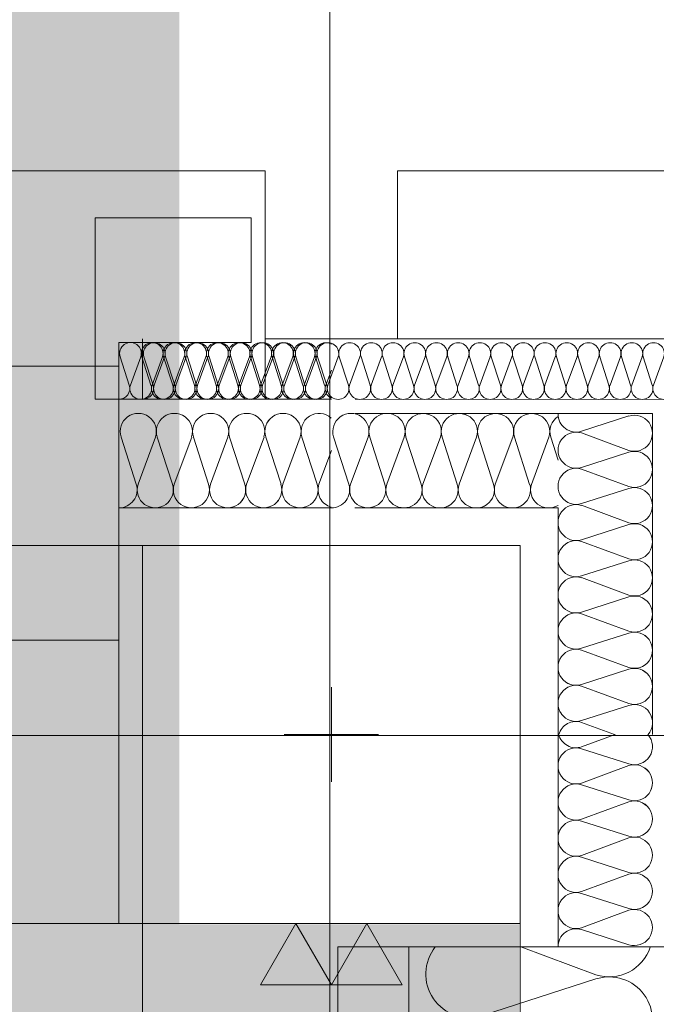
# Model space of a CAD drawing. Extents: x -620 to 300, y 62 to 1112.
# Tile 79 of 95: x -462 to -449, y 994 to 1015. Entities that reach past the tile are written whole.
import ezdxf
from ezdxf.lldxf.tags import DXFTag

# ---------------------------------------------------------------- set-up
doc = ezdxf.new("R2010")
doc.units = 0
doc.layers.get('0').update_dxf_attribs({"lineweight": 13})
for name, color, linetype, lineweight, true_color in [('30 -33 Aussenwände- 3 Aussenstützen', 7, 'Continuous', 50, 0x0000dd), ('30 -33 Aussenwände- 7 Fassade_ Elemente', 7, 'Continuous', 9, 0x00aacc), ('30 -35 Decken- 1 Konstruktion-Träger- Stahlbeton', 7, 'grob-A06G9S5M8I', 13, 0x33aa00), ('70 -72 Beschriftung- 1 Beschriftung allgemein', 7, 'Continuous', 9, 0xff6633), ('70 -72 Beschriftung- 2 Beschriftung Bauteile', 7, 'Continuous', 9, 0x9999ff), ('iwb_Layout BA_Markierung', 7, 'Continuous', 9, 0xbadcdc), ('iwb_Schraffur_Unterzug', 7, 'Continuous', 5, 0xffffcc)]:
    doc.layers.add(name, color=color, linetype=linetype, lineweight=lineweight, true_color=true_color)
doc.layers.add('70 -71 Achsen- 1 Gebäudeachsen', color=7, linetype='STRICHPUNKT2-A06G9S5N8I', lineweight=18)
doc.styles.get("Standard").update_dxf_attribs({"font": 'ARIALN.TTF'})
tags = doc.linetypes.add('grob-A06G9S5M8I', pattern=[14, 3, -8, 3]).pattern_tags.tags
tags[8:9] = [DXFTag(74, 4), DXFTag(75, 0), DXFTag(340, '0'), DXFTag(46, 0.0), DXFTag(50, 0.0), DXFTag(44, 0.0), DXFTag(45, 0.0)]
tags[6:7] = [DXFTag(74, 4), DXFTag(75, 0), DXFTag(340, '0'), DXFTag(46, 0.0), DXFTag(50, 0.0), DXFTag(44, 0.0), DXFTag(45, 0.0)]
tags[4:5] = [DXFTag(74, 4), DXFTag(75, 0), DXFTag(340, '0'), DXFTag(46, 0.0), DXFTag(50, 0.0), DXFTag(44, 0.0), DXFTag(45, 0.0)]
tags = doc.linetypes.add('STRICHPUNKT2-A06G9S5N8I', pattern=[12.7, 6.35, -3.175, 0, -3.175]).pattern_tags.tags
tags[10:11] = [DXFTag(74, 4), DXFTag(75, 0), DXFTag(340, '0'), DXFTag(46, 0.0), DXFTag(50, 0.0), DXFTag(44, 0.0), DXFTag(45, 0.0)]
tags[8:9] = [DXFTag(74, 4), DXFTag(75, 0), DXFTag(340, '0'), DXFTag(46, 0.0), DXFTag(50, 0.0), DXFTag(44, 0.0), DXFTag(45, 0.0)]
tags[6:7] = [DXFTag(74, 4), DXFTag(75, 0), DXFTag(340, '0'), DXFTag(46, 0.0), DXFTag(50, 0.0), DXFTag(44, 0.0), DXFTag(45, 0.0)]
tags[4:5] = [DXFTag(74, 4), DXFTag(75, 0), DXFTag(340, '0'), DXFTag(46, 0.0), DXFTag(50, 0.0), DXFTag(44, 0.0), DXFTag(45, 0.0)]

# ---------------------------------------------------------------- blocks, each defined once
blk = doc.blocks.new('Polygon-A06G9S5E8I')
at = {"color": 0, "linetype": 'ByBlock', "lineweight": -2, "ltscale": 0.13}
blk.add_solid([(-458.92, 86.609), (-538.631, 86.396), (-458.753, 1083.814), (-538.631, 1083.814)], dxfattribs=at)
blk = doc.blocks.new('Referenz-A06G9S5P8I')
at = {"layer": '30 -33 Aussenwände- 3 Aussenstützen', "color": 0, "linetype": 'Continuous', "lineweight": -2, "ltscale": 0.13}
for p, q in [((-459.549, 1003.474), (-459.549, 995.474)), ((-451.549, 1003.474), (-459.549, 1003.474)), ((-451.549, 995.474), (-451.549, 1003.474)), ((-459.549, 995.474), (-451.549, 995.474))]:
    blk.add_line(p, q, dxfattribs=at)
at = {"layer": '30 -33 Aussenwände- 3 Aussenstützen', "color": 0, "lineweight": -2}
for p, q in [((-455.549, 1000.474), (-455.549, 998.474)), ((-456.549, 999.474), (-454.549, 999.474))]:
    blk.add_line(p, q, dxfattribs=at)
at = {"layer": '30 -33 Aussenwände- 7 Fassade_ Elemente', "color": 0, "linetype": 'Continuous', "lineweight": -2, "ltscale": 0.13}
for p, q in [((-538.631, 1011.414), (-456.949, 1011.414)), ((-456.949, 1011.414), (-456.949, 1006.574)), ((-454.149, 1011.414), (-454.149, 1007.854)), ((-291.949, 1011.414), (-454.149, 1011.414)), ((-457.249, 1010.414), (-460.549, 1010.414)), ((-460.549, 1010.414), (-460.549, 1006.574)), ((-457.249, 1007.774), (-457.249, 1010.414)), ((-460.049, 1006.574), (-460.049, 1007.774)), ((-460.049, 1007.774), (-457.249, 1007.774)), ((-459.546, 1006.571), (-459.546, 1007.851)), ((-456.949, 1007.854), (-447.169, 1007.854)), ((-454.149, 1007.854), (-447.169, 1007.854)), ((-459.827, 1006.874), (-460.02, 1007.474)), ((-459.583, 1007.474), (-459.805, 1006.874)), ((-459.368, 1006.874), (-459.56, 1007.474)), ((-459.324, 1006.871), (-459.517, 1007.471)), ((-459.123, 1007.474), (-459.345, 1006.874)), ((-459.08, 1007.471), (-459.302, 1006.871)), ((-458.908, 1006.874), (-459.101, 1007.474)), ((-458.865, 1006.871), (-459.057, 1007.471)), ((-458.663, 1007.473), (-458.886, 1006.874)), ((-458.62, 1007.471), (-458.842, 1006.871)), ((-458.449, 1006.873), (-458.641, 1007.473)), ((-458.405, 1006.871), (-458.598, 1007.471)), ((-458.204, 1007.473), (-458.426, 1006.873)), ((-458.161, 1007.471), (-458.382, 1006.871)), ((-457.989, 1006.873), (-458.181, 1007.473)), ((-457.945, 1006.871), (-458.138, 1007.471)), ((-457.744, 1007.473), (-457.966, 1006.873)), ((-457.701, 1007.471), (-457.923, 1006.871)), ((-457.529, 1006.873), (-457.722, 1007.473)), ((-457.486, 1006.871), (-457.679, 1007.471)), ((-457.285, 1007.472), (-457.507, 1006.873)), ((-457.241, 1007.471), (-457.463, 1006.871)), ((-457.07, 1006.872), (-457.262, 1007.472)), ((-457.026, 1006.871), (-457.219, 1007.471)), ((-456.825, 1007.472), (-457.047, 1006.872)), ((-456.782, 1007.471), (-457.004, 1006.871)), ((-456.61, 1006.872), (-456.802, 1007.472)), ((-456.566, 1006.871), (-456.759, 1007.471)), ((-456.365, 1007.472), (-456.588, 1006.872)), ((-456.322, 1007.471), (-456.544, 1006.871)), ((-456.15, 1006.871), (-456.343, 1007.472)), ((-456.107, 1006.871), (-456.3, 1007.471)), ((-455.906, 1007.471), (-456.128, 1006.871)), ((-455.862, 1007.471), (-456.084, 1006.871)), ((-455.691, 1006.871), (-455.883, 1007.471)), ((-455.647, 1006.871), (-455.84, 1007.471)), ((-455.403, 1007.471), (-455.625, 1006.871)), ((-455.188, 1006.871), (-455.38, 1007.471)), ((-454.943, 1007.471), (-455.165, 1006.871)), ((-454.728, 1006.871), (-454.921, 1007.471)), ((-454.484, 1007.471), (-454.705, 1006.871)), ((-454.268, 1006.871), (-454.461, 1007.471)), ((-454.024, 1007.471), (-454.246, 1006.871)), ((-453.809, 1006.871), (-454.001, 1007.471)), ((-453.564, 1007.471), (-453.786, 1006.871)), ((-453.349, 1006.871), (-453.542, 1007.471)), ((-453.105, 1007.471), (-453.327, 1006.871)), ((-452.889, 1006.871), (-453.082, 1007.471)), ((-452.645, 1007.471), (-452.867, 1006.871)), ((-452.43, 1006.871), (-452.623, 1007.471)), ((-452.185, 1007.471), (-452.407, 1006.871)), ((-451.97, 1006.871), (-452.163, 1007.471)), ((-451.726, 1007.471), (-451.948, 1006.871)), ((-451.51, 1006.871), (-451.703, 1007.471)), ((-451.266, 1007.471), (-451.488, 1006.871)), ((-451.051, 1006.871), (-451.244, 1007.471)), ((-450.807, 1007.471), (-451.028, 1006.871)), ((-450.591, 1006.871), (-450.784, 1007.471)), ((-450.347, 1007.471), (-450.569, 1006.871)), ((-450.132, 1006.871), (-450.324, 1007.471)), ((-449.887, 1007.471), (-450.109, 1006.871)), ((-449.672, 1006.871), (-449.865, 1007.471)), ((-449.428, 1007.471), (-449.649, 1006.871)), ((-449.212, 1006.871), (-449.405, 1007.471)), ((-448.968, 1007.471), (-449.19, 1006.871)), ((-448.753, 1006.871), (-448.946, 1007.471)), ((-448.508, 1007.471), (-448.73, 1006.871)), ((-460.049, 1007.274), (-463.349, 1007.274)), ((-460.049, 1001.474), (-460.049, 1007.274)), ((-455.668, 1006.871), (-455.549, 1007.193)), ((-460.549, 1006.574), (-460.049, 1006.574)), ((-460.049, 1006.574), (-460.049, 995.474)), ((-455.549, 1006.574), (-460.049, 1006.574)), ((-456.949, 1006.574), (-460.049, 1006.574)), ((-460.049, 1006.574), (-460.049, 1004.274)), ((-455.048, 1006.574), (-448.449, 1006.569)), ((-455.048, 1006.274), (-448.749, 1006.269)), ((-450.249, 1005.897), (-449.249, 1006.219)), ((-448.749, 1006.269), (-448.749, 999.474)), ((-459.68, 1004.774), (-460.001, 1005.774)), ((-459.272, 1005.774), (-459.642, 1004.774)), ((-458.914, 1004.774), (-459.235, 1005.774)), ((-458.506, 1005.774), (-458.876, 1004.774)), ((-458.148, 1004.774), (-458.469, 1005.774)), ((-457.74, 1005.774), (-458.11, 1004.774)), ((-457.382, 1004.774), (-457.703, 1005.774)), ((-456.974, 1005.774), (-457.344, 1004.774)), ((-456.615, 1004.774), (-456.937, 1005.774)), ((-456.208, 1005.774), (-456.578, 1004.774)), ((-455.849, 1004.774), (-456.171, 1005.774)), ((-455.18, 1004.774), (-455.501, 1005.775)), ((-454.772, 1005.774), (-455.143, 1004.774)), ((-454.414, 1004.774), (-454.735, 1005.774)), ((-454.006, 1005.773), (-454.376, 1004.774)), ((-453.648, 1004.773), (-453.969, 1005.773)), ((-453.24, 1005.773), (-453.61, 1004.773)), ((-452.882, 1004.772), (-453.203, 1005.773)), ((-452.474, 1005.772), (-452.844, 1004.772)), ((-452.116, 1004.772), (-452.436, 1005.772)), ((-451.708, 1005.772), (-452.078, 1004.772)), ((-451.35, 1004.771), (-451.67, 1005.772)), ((-450.942, 1005.771), (-451.312, 1004.771)), ((-450.748, 1005.285), (-450.904, 1005.771)), ((-449.249, 1005.49), (-450.249, 1005.86)), ((-455.812, 1004.774), (-455.549, 1005.485)), ((-450.249, 1005.131), (-449.249, 1005.453)), ((-449.249, 1004.724), (-450.249, 1005.094)), ((-450.249, 1004.365), (-449.249, 1004.687)), ((-460.049, 1004.274), (-455.549, 1004.274)), ((-455.049, 1004.274), (-450.749, 1004.271)), ((-450.749, 1004.271), (-450.749, 999.474)), ((-449.249, 1003.958), (-450.249, 1004.328)), ((-450.249, 1003.599), (-449.249, 1003.92)), ((-449.249, 1003.192), (-450.249, 1003.562)), ((-450.249, 1002.833), (-449.249, 1003.154)), ((-449.249, 1002.426), (-450.249, 1002.796)), ((-450.249, 1002.067), (-449.249, 1002.388)), ((-449.249, 1001.66), (-450.249, 1002.029)), ((-450.249, 1001.301), (-449.249, 1001.622)), ((-462.449, 1001.474), (-460.049, 1001.474)), ((-460.049, 1001.474), (-460.049, 995.474)), ((-449.249, 1000.894), (-450.249, 1001.263)), ((-450.249, 1000.535), (-449.249, 1000.856)), ((-455.549, 1000.474), (-455.549, 998.474)), ((-449.249, 1000.128), (-450.249, 1000.497)), ((-450.249, 999.769), (-449.249, 1000.09)), ((-450.249, 999.731), (-449.554, 999.474)), ((-456.549, 999.474), (-454.549, 999.474)), ((-450.749, 994.974), (-450.749, 999.474)), ((-450.249, 999.212), (-449.539, 999.474)), ((-450.249, 999.174), (-449.249, 998.853)), ((-449.249, 998.815), (-450.249, 998.445)), ((-450.249, 998.408), (-449.249, 998.087)), ((-449.249, 998.049), (-450.249, 997.679)), ((-450.249, 997.642), (-449.249, 997.321)), ((-449.249, 997.283), (-450.249, 996.913)), ((-450.249, 996.876), (-449.249, 996.554)), ((-449.249, 996.517), (-450.249, 996.147)), ((-450.249, 996.11), (-449.249, 995.788)), ((-449.249, 995.751), (-450.249, 995.381)), ((-460.049, 995.474), (-538.631, 995.474)), ((-460.049, 995.474), (-462.449, 995.474)), ((-450.249, 995.344), (-449.249, 995.022)), ((-448.449, 994.974), (-455.409, 994.974)), ((-455.409, 994.974), (-455.409, 838.974)), ((-453.909, 838.974), (-453.909, 994.974)), ((-453.909, 994.974), (-450.749, 994.974)), ((-449.949, 994.388), (-451.536, 994.974)), ((-448.449, 994.974), (-450.749, 994.974)), ((-449.949, 994.298), (-452.349, 993.526))]:
    blk.add_line(p, q, dxfattribs=at)
for centre, major_axis, end_param in [((-459.801, 1007.545), (0.219, -0.071), 3.765224), ((-459.342, 1007.544), (0.219, -0.071), 3.765224), ((-459.298, 1007.541), (0.219, -0.07), 3.765224), ((-458.882, 1007.544), (0.219, -0.071), 3.765224), ((-458.839, 1007.541), (0.219, -0.07), 3.765224), ((-458.422, 1007.544), (0.219, -0.071), 3.765224), ((-458.379, 1007.541), (0.219, -0.07), 3.765224), ((-457.963, 1007.543), (0.219, -0.071), 3.765224), ((-457.92, 1007.541), (0.219, -0.07), 3.765224), ((-457.503, 1007.543), (0.219, -0.071), 3.765224), ((-457.46, 1007.541), (0.219, -0.07), 3.765224), ((-457.043, 1007.543), (0.219, -0.071), 3.765224), ((-457, 1007.541), (0.219, -0.07), 3.765224), ((-456.584, 1007.542), (0.219, -0.071), 3.765224), ((-456.541, 1007.541), (0.219, -0.07), 3.765224), ((-456.584, 1007.542), (0.135, 0.186), 1.255075), ((-456.124, 1007.542), (0.219, -0.071), 3.765224), ((-456.081, 1007.541), (0.219, -0.07), 3.765224), ((-456.124, 1007.542), (0.135, 0.186), 1.255075), ((-455.664, 1007.542), (0.116, 0.198), 2.411197), ((-455.621, 1007.541), (0.219, -0.07), 3.765224), ((-455.162, 1007.541), (0.219, -0.07), 3.765224), ((-454.702, 1007.541), (0.219, -0.07), 3.765224), ((-454.243, 1007.541), (0.219, -0.07), 3.765224), ((-453.783, 1007.541), (0.219, -0.07), 3.765224), ((-453.323, 1007.541), (0.219, -0.07), 3.765224), ((-452.864, 1007.541), (0.219, -0.07), 3.765224), ((-452.404, 1007.541), (0.219, -0.07), 3.765224), ((-451.944, 1007.541), (0.219, -0.07), 3.765224), ((-451.485, 1007.541), (0.219, -0.07), 3.765224), ((-451.025, 1007.541), (0.219, -0.07), 3.765224), ((-450.565, 1007.541), (0.219, -0.07), 3.765224), ((-450.106, 1007.541), (0.219, -0.07), 3.765224), ((-449.646, 1007.541), (0.219, -0.07), 3.765224), ((-449.187, 1007.541), (0.219, -0.07), 3.765224), ((-448.727, 1007.541), (0.219, -0.07), 3.765224), ((-456.584, 1007.542), (-0.135, 0.186), 1.255075), ((-456.584, 1007.542), (0.219, -0.071), 1.255075), ((-456.124, 1007.542), (-0.135, 0.186), 1.255075), ((-456.124, 1007.542), (0.219, -0.071), 1.255075), ((-460.046, 1006.804), (-0.003, -0.23), 1.896254), ((-459.586, 1006.804), (-0.219, 0.071), 3.764652), ((-459.543, 1006.8), (-0.003, -0.23), 1.896254), ((-459.127, 1006.803), (-0.219, 0.071), 3.764652), ((-459.083, 1006.8), (-0.219, 0.07), 3.764652), ((-458.667, 1006.803), (-0.219, 0.071), 3.764652), ((-458.624, 1006.8), (-0.219, 0.07), 3.764652), ((-458.208, 1006.803), (-0.219, 0.071), 3.764652), ((-458.164, 1006.8), (-0.219, 0.07), 3.764652), ((-457.748, 1006.802), (-0.219, 0.071), 3.764652), ((-457.704, 1006.8), (-0.219, 0.07), 3.764652), ((-457.288, 1006.802), (-0.219, 0.071), 3.764652), ((-457.245, 1006.8), (-0.219, 0.07), 3.764652), ((-456.829, 1006.802), (-0.219, 0.071), 3.764652), ((-456.829, 1006.802), (-0.219, 0.071), 1.254884), ((-456.785, 1006.8), (-0.219, 0.07), 3.764652), ((-456.829, 1006.802), (0.135, -0.186), 1.254884), ((-456.369, 1006.801), (-0.219, 0.071), 3.764652), ((-456.369, 1006.801), (-0.219, 0.071), 1.254884), ((-456.325, 1006.8), (-0.219, 0.07), 3.764652), ((-456.369, 1006.801), (0.135, -0.186), 1.254884), ((-455.909, 1006.801), (-0.219, 0.071), 1.254884), ((-455.866, 1006.8), (-0.219, 0.07), 3.764652), ((-455.909, 1006.801), (0.135, -0.186), 1.254884), ((-455.45, 1006.801), (-0.219, 0.071), 1.434048), ((-455.406, 1006.8), (-0.219, 0.07), 3.764652), ((-454.946, 1006.8), (-0.219, 0.07), 3.764652), ((-454.487, 1006.8), (-0.219, 0.07), 3.764652), ((-454.027, 1006.8), (-0.219, 0.07), 3.764652), ((-453.568, 1006.8), (-0.219, 0.07), 3.764652), ((-453.108, 1006.8), (-0.219, 0.07), 3.764652), ((-452.648, 1006.8), (-0.219, 0.07), 3.764652), ((-452.189, 1006.8), (-0.219, 0.07), 3.764652), ((-451.729, 1006.8), (-0.219, 0.07), 3.764652), ((-451.269, 1006.8), (-0.219, 0.07), 3.764652), ((-450.81, 1006.8), (-0.219, 0.07), 3.764652), ((-450.35, 1006.8), (-0.219, 0.07), 3.764652), ((-449.891, 1006.8), (-0.219, 0.07), 3.764652), ((-449.431, 1006.8), (-0.219, 0.07), 3.764652), ((-448.971, 1006.8), (-0.219, 0.07), 3.764652), ((-448.512, 1006.8), (-0.219, 0.07), 1.254884), ((-448.512, 1006.8), (-0.219, 0.07), 3.764652), ((-456.829, 1006.802), (-0.135, -0.186), 1.254884), ((-456.369, 1006.801), (-0.135, -0.186), 1.254884), ((-455.909, 1006.801), (-0.135, -0.186), 1.254884), ((-459.637, 1005.892), (0.364, -0.117), 3.765224), ((-458.871, 1005.892), (0.364, -0.117), 3.765224), ((-458.105, 1005.892), (0.364, -0.117), 3.765224), ((-457.339, 1005.892), (0.364, -0.117), 3.765224), ((-457.339, 1005.892), (0.225, 0.31), 1.255075), ((-456.573, 1005.892), (0.364, -0.117), 3.765224), ((-456.573, 1005.892), (0.225, 0.31), 1.255075), ((-455.807, 1005.892), (0.257, 0.283), 2.619647), ((-455.136, 1005.892), (0.364, -0.118), 3.765224), ((-454.37, 1005.891), (0.364, -0.118), 3.765224), ((-453.604, 1005.89), (0.364, -0.118), 3.765224), ((-452.838, 1005.89), (0.364, -0.118), 3.765224), ((-452.838, 1005.89), (0.225, 0.31), 1.255075), ((-452.072, 1005.889), (0.364, -0.118), 3.765224), ((-452.072, 1005.889), (0.225, 0.31), 1.255075), ((-451.306, 1005.889), (0.225, 0.31), 1.255075), ((-457.339, 1005.892), (-0.225, 0.31), 1.255075), ((-457.339, 1005.892), (0.364, -0.117), 1.255075), ((-456.573, 1005.892), (-0.225, 0.31), 1.255075), ((-456.573, 1005.892), (0.364, -0.117), 1.255075), ((-452.838, 1005.89), (-0.224, 0.31), 1.255075), ((-452.838, 1005.89), (0.364, -0.118), 1.255075), ((-452.072, 1005.889), (-0.224, 0.31), 1.255075), ((-452.072, 1005.889), (0.364, -0.118), 1.255075), ((-451.306, 1005.889), (-0.224, 0.31), 1.255075), ((-451.306, 1005.889), (0.364, -0.118), 1.255075), ((-450.54, 1005.888), (-0.208, 0.321), 1.307885), ((-450.367, 1006.262), (-0.383, 0.005), 1.896254), ((-449.132, 1005.854), (-0.117, -0.364), 3.765224), ((-450.367, 1005.495), (0.117, 0.364), 3.764652), ((-449.132, 1005.088), (-0.117, -0.364), 3.765224), ((-450.367, 1004.729), (0.117, 0.364), 3.764652), ((-460.044, 1004.657), (-0.005, -0.383), 1.896254), ((-459.278, 1004.657), (-0.364, 0.117), 3.764652), ((-458.512, 1004.657), (-0.364, 0.117), 3.764652), ((-457.746, 1004.657), (-0.364, 0.117), 3.764652), ((-457.746, 1004.657), (-0.364, 0.117), 1.254884), ((-457.746, 1004.657), (0.225, -0.31), 1.254884), ((-456.98, 1004.657), (-0.364, 0.117), 3.764652), ((-456.98, 1004.657), (-0.364, 0.117), 1.254884), ((-456.98, 1004.657), (0.225, -0.31), 1.254884), ((-456.214, 1004.657), (-0.364, 0.117), 1.254884), ((-456.214, 1004.657), (0.225, -0.31), 1.254884), ((-455.448, 1004.657), (-0.364, 0.117), 1.613483), ((-455.544, 1004.657), (-0.006, -0.383), 1.896254), ((-454.778, 1004.657), (-0.364, 0.118), 3.764652), ((-454.012, 1004.656), (-0.364, 0.118), 3.764652), ((-453.246, 1004.655), (-0.364, 0.118), 3.764652), ((-453.246, 1004.655), (-0.364, 0.118), 1.254884), ((-453.246, 1004.655), (0.224, -0.31), 1.254884), ((-452.48, 1004.655), (-0.364, 0.118), 1.254884), ((-452.48, 1004.655), (-0.364, 0.118), 3.764652), ((-452.48, 1004.655), (0.224, -0.31), 1.254884), ((-451.714, 1004.654), (-0.364, 0.118), 1.254884), ((-451.714, 1004.654), (0.224, -0.31), 1.254884), ((-450.948, 1004.654), (-0.364, 0.118), 2.429518), ((-449.132, 1004.322), (-0.117, -0.364), 3.765224), ((-457.746, 1004.657), (-0.225, -0.31), 1.254884), ((-456.98, 1004.657), (-0.225, -0.31), 1.254884), ((-456.214, 1004.657), (-0.225, -0.31), 1.254884), ((-453.246, 1004.655), (-0.225, -0.31), 1.254884), ((-452.48, 1004.655), (-0.225, -0.31), 1.254884), ((-451.714, 1004.654), (-0.225, -0.31), 1.254884), ((-450.367, 1003.963), (0.117, 0.364), 3.764652), ((-449.132, 1003.556), (-0.117, -0.364), 3.765224), ((-450.367, 1003.197), (0.117, 0.364), 3.764652), ((-449.132, 1002.79), (-0.117, -0.364), 3.765224), ((-450.367, 1002.431), (0.117, 0.364), 3.764652), ((-449.132, 1002.024), (-0.117, -0.364), 3.765224), ((-450.367, 1001.665), (0.117, 0.364), 3.764652), ((-450.367, 1001.665), (0.117, 0.364), 1.254884), ((-450.367, 1001.665), (-0.31, 0.225), 1.254884), ((-449.132, 1001.258), (0.31, 0.225), 1.255075), ((-449.132, 1001.258), (-0.117, -0.364), 3.765224), ((-449.132, 1001.258), (0.31, -0.225), 1.255075), ((-450.367, 1000.899), (0.117, 0.364), 3.764652), ((-450.367, 1001.665), (-0.31, -0.225), 1.254884), ((-450.367, 1000.899), (0.117, 0.364), 1.254884), ((-450.367, 1000.899), (-0.31, 0.225), 1.254884), ((-449.132, 1001.258), (-0.117, -0.364), 1.255075), ((-449.132, 1000.492), (0.31, 0.225), 1.255075), ((-449.132, 1000.492), (-0.117, -0.364), 3.765224), ((-450.367, 1000.899), (-0.31, -0.225), 1.254884), ((-449.132, 1000.492), (0.31, -0.225), 1.255075), ((-450.367, 1000.133), (0.117, 0.364), 1.254884), ((-450.367, 1000.133), (-0.31, 0.225), 1.254884), ((-449.132, 1000.492), (-0.117, -0.364), 1.255075), ((-449.132, 999.726), (0.288, -0.252), 2.600578), ((-450.367, 1000.133), (-0.31, -0.225), 1.254884), ((-450.367, 999.367), (0.117, 0.364), 1.598679), ((-450.367, 999.576), (-0.369, -0.102), 1.613483), ((-449.132, 999.217), (-0.117, -0.364), 2.619647), ((-450.367, 998.81), (0.117, 0.364), 1.254884), ((-450.367, 998.81), (-0.31, 0.225), 1.254884), ((-449.132, 998.451), (-0.117, -0.364), 3.765224), ((-449.132, 998.451), (0.31, 0.225), 1.255075), ((-450.367, 998.81), (-0.31, -0.225), 1.254884), ((-449.132, 998.451), (0.31, -0.225), 1.255075), ((-450.367, 998.044), (0.117, 0.364), 3.764652), ((-450.367, 998.044), (0.117, 0.364), 1.254884), ((-450.367, 998.044), (-0.31, 0.225), 1.254884), ((-449.132, 998.451), (-0.117, -0.364), 1.255075), ((-449.132, 997.685), (-0.117, -0.364), 3.765224), ((-449.132, 997.685), (0.31, 0.225), 1.255075), ((-450.367, 998.044), (-0.31, -0.225), 1.254884), ((-449.132, 997.685), (0.31, -0.225), 1.255075), ((-450.367, 997.278), (0.117, 0.364), 3.764652), ((-450.367, 997.278), (0.117, 0.364), 1.254884), ((-450.367, 997.278), (-0.31, 0.225), 1.254884), ((-449.132, 997.685), (-0.117, -0.364), 1.255075), ((-449.132, 996.919), (-0.117, -0.364), 3.765224), ((-450.367, 996.512), (0.117, 0.364), 3.764652), ((-450.367, 997.278), (-0.31, -0.225), 1.254884), ((-449.132, 996.153), (-0.117, -0.364), 3.765224), ((-450.367, 995.746), (0.117, 0.364), 3.764652), ((-449.132, 995.387), (-0.117, -0.364), 3.765224), ((-450.367, 994.979), (0.117, 0.364), 1.896254), ((-452.631, 994.401), (-0.717, 0.574), 2.557098), ((-449.668, 995.262), (-0.282, -0.874), 1.563745), ((-449.668, 993.423), (0.744, 0.539), 1.254884), ((-449.668, 993.423), (0.744, -0.539), 1.254884)]:
    blk.add_ellipse(centre, major_axis=major_axis, ratio=1, start_param=0, end_param=end_param, dxfattribs=at)
at = {"layer": '30 -35 Decken- 1 Konstruktion-Träger- Stahlbeton', "color": 0, "lineweight": -2}
for p, q in [((-459.549, 1003.474), (-538.631, 1003.474)), ((-459.549, 995.474), (-538.631, 995.474)), ((-459.549, 778.474), (-459.549, 995.474)), ((-451.549, 778.474), (-451.549, 995.474))]:
    blk.add_line(p, q, dxfattribs=at)
at = {"layer": '30 -35 Decken- 1 Konstruktion-Träger- Stahlbeton', "color": 0, "linetype": 'Continuous', "lineweight": -2, "ltscale": 0.13}
for q in [(-459.549, 1003.474), (-451.549, 995.474)]:
    blk.add_line((-459.549, 995.474), q, dxfattribs=at)
at = {"layer": '70 -71 Achsen- 1 Gebäudeachsen', "color": 0, "linetype": 'STRICHPUNKT2-A06G9S5N8I', "lineweight": -2, "ltscale": 0.13}
for p, q in [((-455.579, 1084.393), (-455.579, 84.953)), ((-538.631, 999.453), (76.533, 999.453))]:
    blk.add_line(p, q, dxfattribs=at)
at = {"layer": '70 -72 Beschriftung- 1 Beschriftung allgemein', "color": 0, "linetype": 'Continuous', "lineweight": -2, "ltscale": 0.13}
for p, q in [((-455.549, 1003.474), (-451.549, 1003.474)), ((-451.549, 1003.474), (-451.549, 995.474))]:
    blk.add_line(p, q, dxfattribs=at)
at = {"layer": '70 -72 Beschriftung- 2 Beschriftung Bauteile', "color": 0, "lineweight": -2}
for p, q in [((-457.049, 994.175), (-456.299, 995.474)), ((-456.299, 995.474), (-455.549, 994.175)), ((-455.549, 994.175), (-454.799, 995.474)), ((-454.799, 995.474), (-454.049, 994.175)), ((-455.549, 994.175), (-457.049, 994.175)), ((-454.049, 994.175), (-455.549, 994.175))]:
    blk.add_line(p, q, dxfattribs=at)
for points in [[(-456.299, 994.175), (-457.049, 994.175), (-456.299, 995.474)], [(-456.299, 994.175), (-456.299, 995.474), (-455.549, 994.175)], [(-454.799, 994.175), (-455.549, 994.175), (-454.799, 995.474)], [(-454.799, 994.175), (-454.799, 995.474), (-454.049, 994.175)]]:
    blk.add_solid(points, dxfattribs=at)
at = {"layer": '30 -33 Aussenwände- 7 Fassade_ Elemente', "color": 0, "linetype": 'Continuous', "lineweight": -2, "ltscale": 0.13, "insert": (-486.187, 998.961), "char_height": 1.51033, "attachment_point": 1}
blk.add_mtext('{\\fArial Narrow;dezentrales Lüftungsgerät}', dxfattribs=at)
blk = doc.blocks.new('Referenz-A06G9S5R8I')
at = {"layer": 'iwb_Schraffur_Unterzug', "linetype": 'Continuous', "ltscale": 0.13}
for points in [[(-538.631, 1003.453), (-459.579, 1003.453), (-459.579, 995.453)], [(-538.631, 1003.453), (-459.579, 995.453), (-538.631, 996.423)], [(-538.631, 996.423), (-459.579, 995.453), (-538.631, 995.453)], [(-459.579, 838.455), (-459.579, 995.453), (-451.579, 838.455), (-451.579, 995.453)]]:
    blk.add_solid(points, dxfattribs=at)

msp = doc.modelspace()

# ---------------------------------------------------------------- block references
at = {"color": 8, "lineweight": 13, "ltscale": 0.13, "true_color": 0x808080}
msp.add_blockref('Referenz-A06G9S5P8I', (0, 0), dxfattribs=at)
at = {"color": 8, "lineweight": 25, "ltscale": 0.25, "true_color": 0x808080}
msp.add_blockref('Referenz-A06G9S5R8I', (0, 0), dxfattribs=at)
at = {"layer": 'iwb_Layout BA_Markierung', "ltscale": 0.13}
msp.add_blockref('Polygon-A06G9S5E8I', (0, 0), dxfattribs=at)

doc.saveas('drawing.dxf')
